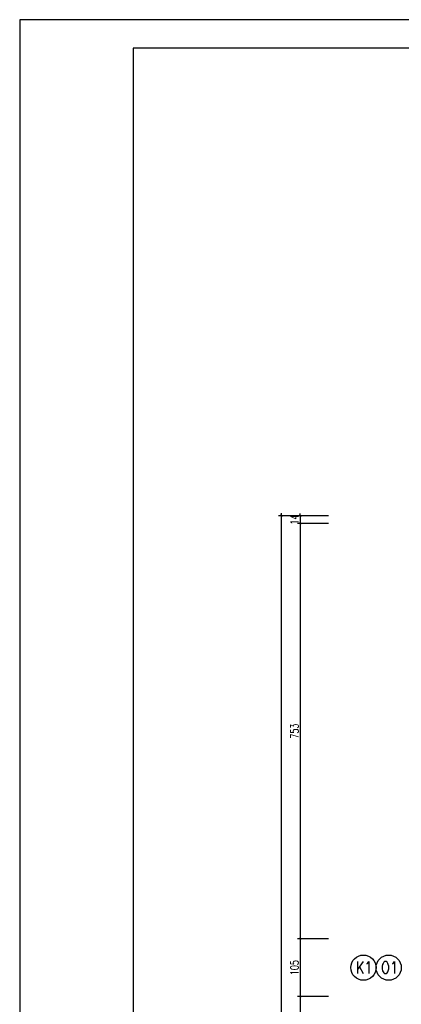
# Model space of a CAD drawing. Header units: millimetres. Extents: x 50026 to 146998, y 1038179 to 1573505.
# Tile 29 of 122: x 57591 to 58284, y 1039944 to 1041730. Entities that reach past the tile are written whole.
import ezdxf

# ---------------------------------------------------------------- set-up
doc = ezdxf.new("R2010")
doc.units = ezdxf.units.MM
doc.header["$LTSCALE"] = 0.025
for name, color, linetype in [('SCIANA', 5, 'Continuous'), ('zA_okna opisy', 7, 'Continuous'), ('ściany', 5, 'Continuous')]:
    doc.layers.add(name, color=color, linetype=linetype)
doc.styles.add('ROMANS', font='romans.shx', dxfattribs={"width": 0.7})
doc.dimstyles.new('SIL', dxfattribs={"dimtxt": 15, "dimasz": 4, "dimexe": 5, "dimexo": 5, "dimgap": 3, "dimtad": 1, "dimdec": 4, "dimrnd": 0.5, "dimdsep": 46, "dimtxsty": 'ROMANS', "dimblk1": 'ARCHTICK', "dimblk2": 'ARCHTICK', "dimsah": 1, "dimcen": 5, "dimdle": 5, "dimclrd": 1, "dimclre": 1, "dimclrt": 2, "dimadec": 1, "dimazin": 0, "dimtfac": 0.013333, "dimtdec": 4, "dimtix": 1, "dimtmove": 0, "dimatfit": 3, "dimldrblk": 'ARCHTICK', "dimfxl": 0, "dimtolj": 1, "dimtzin": 0, "dimarcsym": 0})

# ---------------------------------------------------------------- blocks, each defined once
blk = doc.blocks.new('_ArchTick')
at = {"color": 0, "linetype": 'ByBlock', "const_width": 0.15}
blk.add_lwpolyline([(-0.5, -0.5), (0.5, 0.5)], dxfattribs=at)
blk = doc.blocks.new('*D115')
at = {"layer": 'Defpoints', "color": 0}
for p in [(58156.5, 1040830), (58100.3, 1040816), (58156.5, 1040816)]:
    blk.add_point(p, dxfattribs=at)
at = {"layer": 'ściany', "color": 1, "lineweight": -2}
for p, q in [((58151.5, 1040830), (58095.3, 1040830)), ((58100.3, 1040830), (58100.3, 1040834)), ((58100.3, 1040830), (58100.3, 1040816)), ((58151.5, 1040816), (58095.3, 1040816)), ((58100.3, 1040816), (58100.3, 1040812))]:
    blk.add_line(p, q, dxfattribs=at)
at = {"layer": 'ściany', "color": 1, "lineweight": -2, "xscale": 4, "yscale": 4, "zscale": 4}
for p, rotation in [((58100.3, 1040830), 270), ((58100.3, 1040816), 90)]:
    blk.add_blockref('_ArchTick', p, dxfattribs=dict(at, rotation=rotation))
at = {"layer": 'ściany', "color": 2, "insert": (58089.8, 1040823), "char_height": 15, "attachment_point": 5, "rotation": 90, "style": 'ROMANS'}
blk.add_mtext('\\A1;14', dxfattribs=at)
blk = doc.blocks.new('*D116')
at = {"layer": 'Defpoints', "color": 0}
for p in [(58156.5, 1040816), (58100.3, 1040063), (58156.5, 1040063)]:
    blk.add_point(p, dxfattribs=at)
at = {"layer": 'ściany', "color": 1, "lineweight": -2}
for p, q in [((58151.5, 1040816), (58095.3, 1040816)), ((58100.3, 1040821), (58100.3, 1040058)), ((58151.5, 1040063), (58095.3, 1040063))]:
    blk.add_line(p, q, dxfattribs=at)
at = {"layer": 'ściany', "color": 1, "lineweight": -2, "xscale": 4, "yscale": 4, "zscale": 4}
for p, rotation in [((58100.3, 1040816), 90), ((58100.3, 1040063), 270)]:
    blk.add_blockref('_ArchTick', p, dxfattribs=dict(at, rotation=rotation))
at = {"layer": 'ściany', "color": 2, "insert": (58089.8, 1040439.5), "char_height": 15, "attachment_point": 5, "rotation": 90, "style": 'ROMANS'}
blk.add_mtext('\\A1;753', dxfattribs=at)
blk = doc.blocks.new('*D117')
at = {"layer": 'Defpoints', "color": 0}
for p in [(58156.5, 1040063), (58100.3, 1039958), (58156.5, 1039958)]:
    blk.add_point(p, dxfattribs=at)
at = {"layer": 'ściany', "color": 1, "lineweight": -2}
for p, q in [((58151.5, 1040063), (58095.3, 1040063)), ((58100.3, 1040068), (58100.3, 1039953)), ((58151.5, 1039958), (58095.3, 1039958))]:
    blk.add_line(p, q, dxfattribs=at)
at = {"layer": 'ściany', "color": 1, "lineweight": -2, "xscale": 4, "yscale": 4, "zscale": 4}
for p, rotation in [((58100.3, 1040063), 90), ((58100.3, 1039958), 270)]:
    blk.add_blockref('_ArchTick', p, dxfattribs=dict(at, rotation=rotation))
at = {"layer": 'ściany', "color": 2, "insert": (58089.8, 1040010.5), "char_height": 15, "attachment_point": 5, "rotation": 90, "style": 'ROMANS'}
blk.add_mtext('\\A1;105', dxfattribs=at)
blk = doc.blocks.new('*D118')
at = {"layer": 'Defpoints', "color": 0}
for p in [(58156.5, 1039958), (58100.3, 1039858), (58156.5, 1039858)]:
    blk.add_point(p, dxfattribs=at)
at = {"layer": 'ściany', "color": 1, "lineweight": -2}
for p, q in [((58151.5, 1039958), (58095.3, 1039958)), ((58100.3, 1039963), (58100.3, 1039853)), ((58151.5, 1039858), (58095.3, 1039858))]:
    blk.add_line(p, q, dxfattribs=at)
at = {"layer": 'ściany', "color": 1, "lineweight": -2, "xscale": 4, "yscale": 4, "zscale": 4}
for p, rotation in [((58100.3, 1039958), 90), ((58100.3, 1039858), 270)]:
    blk.add_blockref('_ArchTick', p, dxfattribs=dict(at, rotation=rotation))
at = {"layer": 'ściany', "color": 2, "insert": (58089.8, 1039908), "char_height": 15, "attachment_point": 5, "rotation": 90, "style": 'ROMANS'}
blk.add_mtext('\\A1;100', dxfattribs=at)
blk = doc.blocks.new('*D122')
at = {"layer": 'Defpoints', "color": 0}
for p in [(58156.5, 1040830), (58065.8, 1038982), (58156.5, 1038982)]:
    blk.add_point(p, dxfattribs=at)
at = {"layer": 'ściany', "color": 1, "lineweight": -2}
for p, q in [((58151.5, 1040830), (58060.8, 1040830)), ((58065.8, 1040835), (58065.8, 1038977)), ((58151.5, 1038982), (58060.8, 1038982))]:
    blk.add_line(p, q, dxfattribs=at)
at = {"layer": 'ściany', "color": 1, "lineweight": -2, "xscale": 4, "yscale": 4, "zscale": 4}
for p, rotation in [((58065.8, 1040830), 90), ((58065.8, 1038982), 270)]:
    blk.add_blockref('_ArchTick', p, dxfattribs=dict(at, rotation=rotation))
at = {"layer": 'ściany', "color": 2, "insert": (58055.3, 1039906), "char_height": 15, "attachment_point": 5, "rotation": 90, "style": 'ROMANS'}
blk.add_mtext('\\A1;1848', dxfattribs=at)

msp = doc.modelspace()

# ---------------------------------------------------------------- linework, layer by layer
at = {"layer": 'SCIANA', "color": 2, "linetype": 'Continuous'}
for points in [[(57591.25191, 1038179.13563), (60111.25191, 1038179.13563), (62631.25191, 1038179.13563), (62631.25191, 1041729.81229), (60111.25191, 1041729.81229), (57591.25191, 1041729.81229)], [(57797.4035, 1038230.71206), (60111.25191, 1038230.71206), (62579.67547, 1038230.71206), (62579.67547, 1041678.23586), (60111.25191, 1041678.23586), (57797.4035, 1041678.23586)]]:
    msp.add_lwpolyline(points, close=True, dxfattribs=at)
at = {"layer": 'zA_okna opisy', "color": 7, "linetype": 'Continuous'}
for centre in [(58214.82106, 1040010.52916), (58260.64477, 1040010.52916)]:
    msp.add_circle(centre, 22.91185, dxfattribs=at)

# ---------------------------------------------------------------- texts
at = {"layer": 'zA_okna opisy', "color": 2, "style": 'ROMANS', "width": 0.8}
for s, p in [('K1', (58200.85608, 1039999.86251)), ('O1', (58246.67978, 1039999.86251))]:
    msp.add_text(s, height=21.541941, dxfattribs=at).set_placement(p)

# ---------------------------------------------------------------- dimensions: what is measured, and where the dimension line sits
at = {"layer": 'ściany', "color": 7}
for base, p2, picture, middle in [((58065.77107, 1038982.02916), (58156.52485, 1038982.02916), '*D122', (58055.27107, 1039906.02916)), ((58100.34911, 1040816.02916), (58156.52485, 1040816.02916), '*D115', (58089.84911, 1040823.02916))]:
    dim = msp.add_linear_dim(base=base, p1=(58156.52485, 1040830.02916), p2=p2, angle=90, dimstyle='SIL', dxfattribs=at)
    dim.commit()
    dim.dimension.update_dxf_attribs({"geometry": picture, "text_midpoint": middle})
for base, p1, p2, picture, middle in [((58100.34911, 1040063.02916), (58156.52485, 1040816.02916), (58156.52485, 1040063.02916), '*D116', (58089.84911, 1040439.52916)), ((58100.34911, 1039958.02916), (58156.52485, 1040063.02916), (58156.52485, 1039958.02916), '*D117', (58089.84911, 1040010.52916)), ((58100.34911, 1039858.02916), (58156.52485, 1039958.02916), (58156.52485, 1039858.02916), '*D118', (58089.84911, 1039908.02916))]:
    dim = msp.add_linear_dim(base=base, p1=p1, p2=p2, angle=90, dimstyle='SIL', override={"dimtmove": 1}, dxfattribs=at)
    dim.commit()
    dim.dimension.update_dxf_attribs({"geometry": picture, "text_midpoint": middle})

doc.saveas('drawing.dxf')
